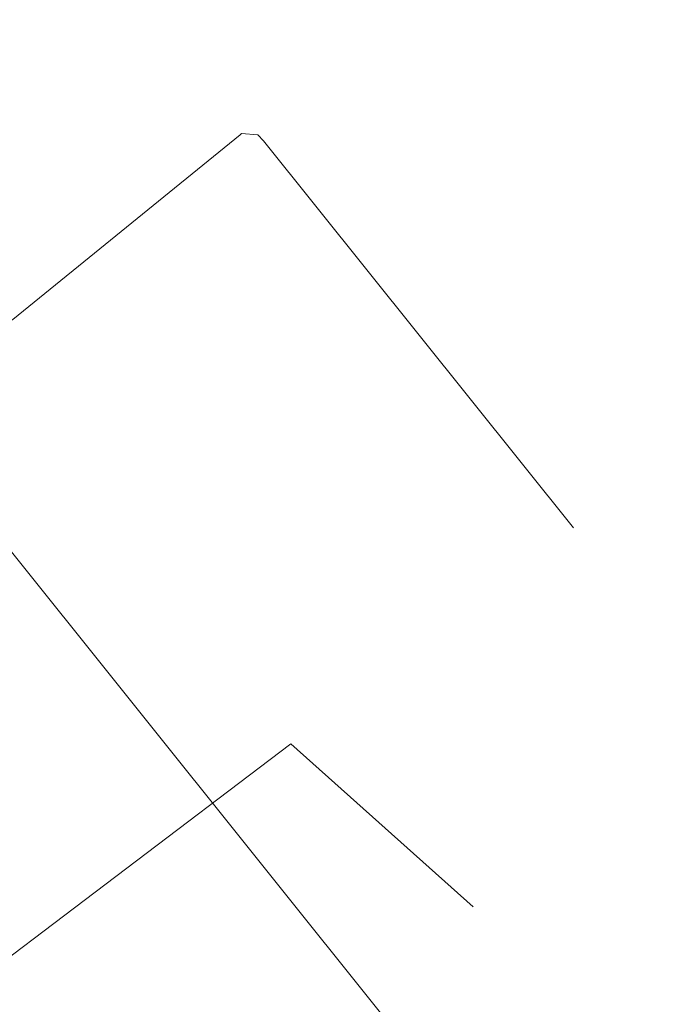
# Model space of a CAD drawing. Header units: metres. Extents: x 92810 to 93633, y 464687 to 465459.
# Tile 231 of 256: x 93246 to 93277, y 465317 to 465365. Entities that reach past the tile are written whole.
import ezdxf
from ezdxf.lldxf.tags import DXFTag

# ---------------------------------------------------------------- set-up
doc = ezdxf.new("R2010")
doc.units = ezdxf.units.M
for name, color, linetype, lineweight, transparency in [('B-OI-KL-DATA_KPN-G', 90, 'SI_B_DATA_KPN', 18, 0.4), ('B-OI-KL-ET_LS_LIANDER-G', 190, 'SI_B_ET_LS_LIANDER', 18, 0.4), ('B-WE-KL-DATA-G', 90, 'KL-DATA-N', 18, 0.4)]:
    doc.layers.add(name, color=color, linetype=linetype, lineweight=lineweight, transparency=transparency)
doc.styles.get("Standard").update_dxf_attribs({"font": 'isocp.shx'})
tags = doc.linetypes.add('KL-DATA-N', pattern='A,4,-1,[101,NLCS.SHX,S=0.5,R=0,X=0,Y=0],-1,4,-1,["D",Standard,S=1,R=0,X=-0.25,Y=-0.5],-1.5', length=12.5).pattern_tags.tags
tags[18] = DXFTag(74, 10)
doc.linetypes.add('SI_B_DATA_KPN', pattern='A,5,-2,["KPN",Standard,S=1.5,R=0,X=-0.51,Y=-0.75],-8', length=15)
doc.linetypes.add('SI_B_ET_LS_LIANDER', pattern='A,5,-2,["LI-LS",Standard,S=1.5,R=0,X=-0.51,Y=-0.75],-10', length=17)

msp = doc.modelspace()

# ---------------------------------------------------------------- linework, layer by layer
at = {"layer": 'B-OI-KL-DATA_KPN-G', "flags": 128}
msp.add_lwpolyline([(93273.036, 465340.107), (93258.036, 465358.821), (93257.75, 465359.107), (93256.964, 465359.179), (93256.893, 465359.107), (93245.893, 465350.179), (93245.464, 465349.893), (93244.607, 465349.607), (93244.321, 465349.607), (93243.75, 465349.75), (93243.393, 465349.964), (93239.036, 465354.679), (93238.607, 465355.25), (93235.321, 465359.107), (93234.464, 465360.25), (93231.036, 465364.679)], dxfattribs=at)
at = {"layer": 'B-OI-KL-ET_LS_LIANDER-G'}
msp.add_line((93227.25, 465362.107), (93277.036, 465300.036), dxfattribs=at)
at = {"layer": 'B-WE-KL-DATA-G'}
msp.add_lwpolyline([(93212.514, 465352.12), (93241.62, 465316.2), (93242.01, 465316.52), (93242.4, 465316.83), (93259.356, 465329.668), (93268.17, 465321.777)], dxfattribs=at)

doc.saveas('drawing.dxf')
